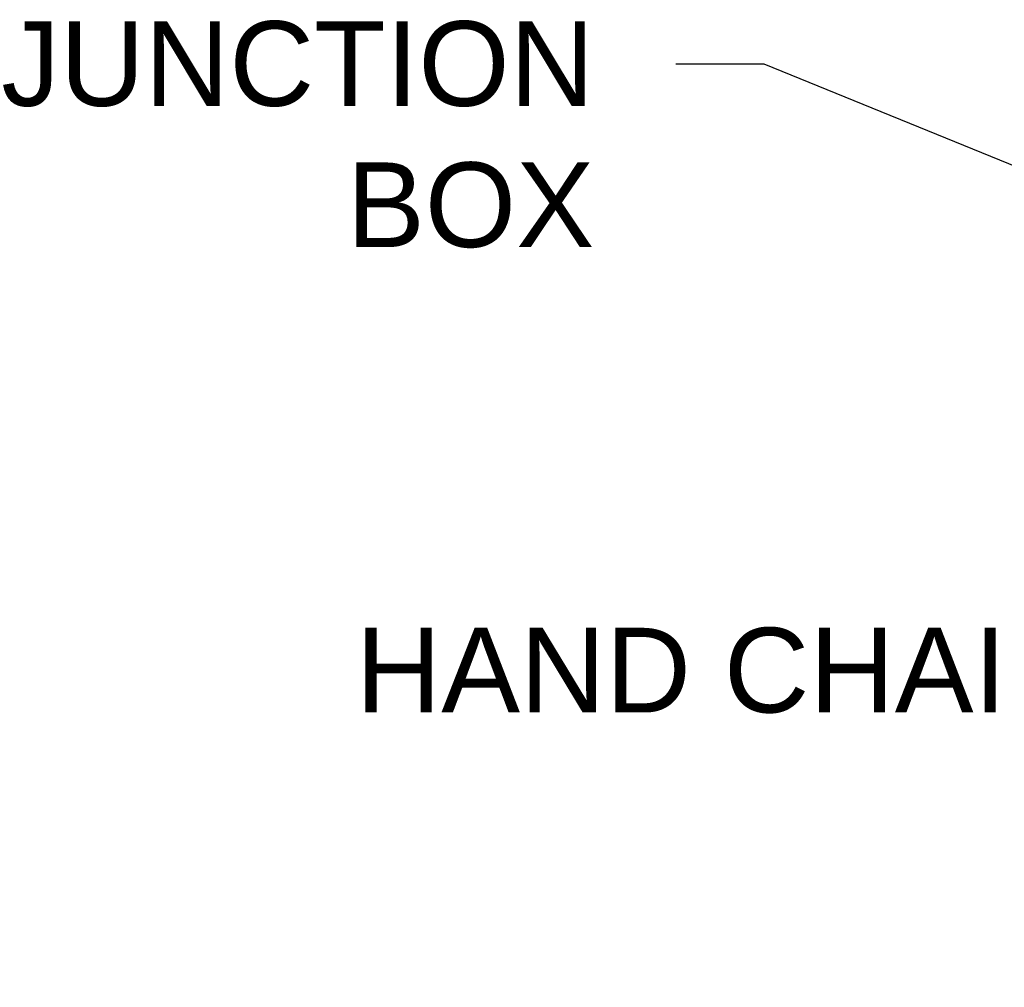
# Model space of a CAD drawing. Header units: inches. Extents: x 170 to 312, y 215 to 248.
# Tile 60 of 135: x 200.24 to 201.33, y 223.65 to 224.72. Entities that reach past the tile are written whole.
import ezdxf
from ezdxf import colors
from ezdxf.entities.mleader import LeaderData, LeaderLine
from ezdxf.math import Vec2, Vec3

# ---------------------------------------------------------------- set-up
doc = ezdxf.new("R2010")
doc.units = ezdxf.units.IN
doc.header["$LTSCALE"] = 0.25
doc.header["$MEASUREMENT"] = 0
doc.layers.add('ANNOTATIONS', color=1, linetype='Continuous')
doc.styles.add('ARIAL', font='arial.ttf', dxfattribs={"height": 0.09375})

msp = doc.modelspace()

# ---------------------------------------------------------------- leaders
at = {"layer": 'ANNOTATIONS'}
ml = msp.add_multileader_mtext('Standard', dxfattribs=at)
ml.set_content('JUNCTION\\PBOX', color=256, style='ARIAL')
ml.set_leader_properties()
ml.build(insert=Vec2(0, 0))
ml.multileader.update_dxf_attribs({"dogleg_length": 0.36, "arrow_head_size": 0.09375})
ctx = ml.context
ctx.base_point, ctx.char_height, ctx.arrow_head_size, ctx.landing_gap_size, ctx.plane_origin = Vec3(200.13412, 224.67442), 0.09375, 0.09375, 0.09, Vec3(202.04387, 224.26118)
ctx.text_align_type = 2
notes = []
notes.append((ctx, [(0, (1, 1, 0), (201.05988, 224.67442), (-1, 0), 0.09796, [(0, [(201.70475, 224.41208)], 0, [])])]))
ctx.mtext.insert, ctx.mtext.alignment, ctx.mtext.flow_direction = Vec3(200.87193, 224.72209), 3, 5
ml = msp.add_multileader_mtext('Standard', dxfattribs=at)
ml.set_content('HAND CHAIN', color=256, style='ARIAL')
ml.set_leader_properties()
ml.build(insert=Vec2(0, 0))
ml.multileader.update_dxf_attribs({"dogleg_length": 0.36, "arrow_head_size": 0.09375})
ctx = ml.context
ctx.base_point, ctx.char_height, ctx.arrow_head_size, ctx.landing_gap_size, ctx.plane_origin = Vec3(200.53892, 224.00302), 0.09375, 0.09375, 0.09, Vec3(202.2977, 223.56979)
ctx.text_align_type = 2
notes.append((ctx, [(0, (1, 1, 0), (201.61062, 224.00302), (-1, 0), 0.09796, [(0, [(202.37047, 223.65272)], 0, [])])]))
ctx.mtext.insert, ctx.mtext.alignment, ctx.mtext.flow_direction = Vec3(201.42266, 224.05069), 3, 5
for ctx, leaders in notes:
    for number, flags, end, landing, length, lines in leaders:
        leader = LeaderData()
        leader.index, (leader.has_last_leader_line, leader.has_dogleg_vector, leader.attachment_direction) = number, flags
        leader.last_leader_point, leader.dogleg_vector, leader.dogleg_length = Vec3(end), Vec3(landing), length
        for number, points, colour, breaks in lines:
            line = LeaderLine()
            line.index, line.vertices, line.color, line.breaks = number, Vec3.list(points), colors.encode_raw_color(colour), breaks
            leader.lines.append(line)
        ctx.leaders.append(leader)

doc.saveas('drawing.dxf')
